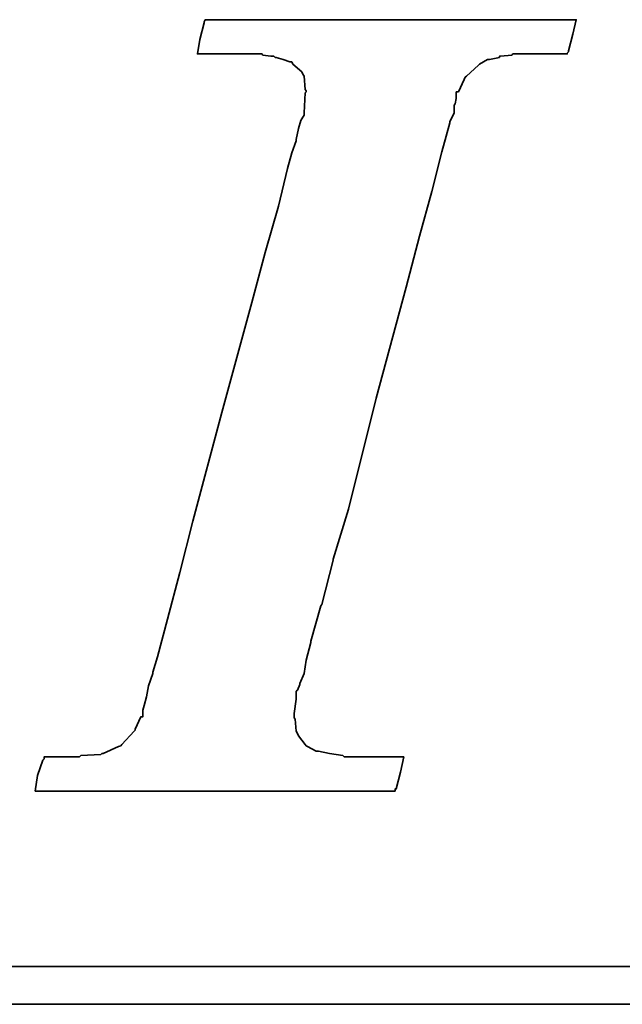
# Model space of a CAD drawing. Extents: x 23 to 255, y 52 to 193.
# Tile 32 of 52: x 177.37 to 179.29, y 112.86 to 116.01. Entities that reach past the tile are written whole.
import ezdxf

# ---------------------------------------------------------------- set-up
doc = ezdxf.new("R2010")
doc.units = 0
doc.header["$LTSCALE"] = 3
doc.header["$MEASUREMENT"] = 0
doc.layers.add('DIM', color=4, linetype='CONTINUOUS')
doc.layers.add('layer 1', color=7, linetype='CONTINUOUS')

# ---------------------------------------------------------------- blocks, each defined once
blk = doc.blocks.new('TBI MOTION logo(完整正式版)')
at = {"layer": 'layer 1', "color": 22, "lineweight": 35}
for points, knots in [([(-40.59125, -7.94375), (-40.59125, -7.94375), (-40.97375, -7.94375), (-40.97375, -7.94375), (-40.97375, -7.94375), (-40.97375, -7.94375), (-41.38125, -7.94375), (-41.38125, -7.94375), (-41.38125, -7.94375), (-41.38125, -7.94375), (-41.54875, -7.94375), (-41.54875, -7.94375), (-41.54875, -7.94375), (-41.54875, -7.94375), (-41.59875, -7.94375), (-41.59875, -7.94375), (-41.59875, -7.94375), (-41.59875, -7.94375), (-41.88375, -7.94375), (-41.88375, -7.94375), (-41.88375, -7.94375), (-41.88375, -7.94375), (-41.90875, -7.91875), (-41.90875, -7.91875), (-41.90875, -7.91875), (-41.90875, -7.91875), (-42.19875, -7.87125), (-42.19875, -7.87125), (-42.19875, -7.87125), (-42.19875, -7.87125), (-42.43875, -7.82375), (-42.43875, -7.82375), (-42.43875, -7.82375), (-42.43875, -7.82375), (-42.45875, -7.82375), (-42.45875, -7.82375), (-42.45875, -7.82375), (-42.45875, -7.82375), (-42.48625, -7.82375), (-42.48625, -7.82375), (-42.48625, -7.82375), (-42.48625, -7.82375), (-42.67625, -7.72375), (-42.67625, -7.72375), (-42.67625, -7.72375), (-42.67625, -7.72375), (-42.70125, -7.70375), (-42.70125, -7.70375), (-42.70125, -7.70375), (-42.70125, -7.70375), (-42.72375, -7.67875), (-42.72375, -7.67875), (-42.72375, -7.67875), (-42.72375, -7.67875), (-42.86875, -7.48875), (-42.86875, -7.48875), (-42.86875, -7.48875), (-42.86875, -7.48875), (-42.89375, -7.43875), (-42.89375, -7.43875), (-42.89375, -7.43875), (-42.89375, -7.43875), (-42.91875, -7.38875), (-42.91875, -7.38875), (-42.91875, -7.38875), (-42.91875, -7.38875), (-42.93875, -7.12875), (-42.93875, -7.12875), (-42.93875, -7.12875), (-42.93875, -7.12875), (-42.96375, -7.10375), (-42.96375, -7.10375), (-42.96375, -7.10375), (-42.96375, -7.10375), (-42.96375, -7.05375), (-42.96375, -7.05375), (-42.96375, -7.05375), (-42.96375, -7.05375), (-42.96375, -7.00875), (-42.96375, -7.00875), (-42.96375, -7.00875), (-42.96375, -7.00875), (-42.91875, -6.69625), (-42.91875, -6.69625), (-42.91875, -6.69625), (-42.91875, -6.69625), (-42.91875, -6.62375), (-42.91875, -6.62375), (-42.91875, -6.62375), (-42.91875, -6.62375), (-42.91875, -6.59625), (-42.91875, -6.59625), (-42.91875, -6.59625), (-42.91875, -6.59625), (-42.91875, -6.57375), (-42.91875, -6.57375), (-42.91875, -6.57375), (-42.91875, -6.57375), (-42.91875, -6.52875), (-42.91875, -6.52875), (-42.91875, -6.52875), (-42.91875, -6.52875), (-42.89375, -6.50375), (-42.89375, -6.50375), (-42.89375, -6.50375), (-42.89375, -6.50375), (-42.84375, -6.38375), (-42.84375, -6.38375), (-42.84375, -6.38375), (-42.84375, -6.38375), (-42.84375, -6.35875), (-42.84375, -6.35875), (-42.84375, -6.35875), (-42.84375, -6.35875), (-42.74625, -6.14375), (-42.74625, -6.14375), (-42.74625, -6.14375), (-42.74625, -6.14375), (-42.70125, -5.85375), (-42.70125, -5.85375), (-42.70125, -5.85375), (-42.70125, -5.85375), (-42.60375, -5.47125), (-42.60375, -5.47125), (-42.60375, -5.47125), (-42.60375, -5.47125), (-42.60375, -5.44875), (-42.60375, -5.44875), (-42.60375, -5.44875), (-42.60375, -5.44875), (-42.38875, -4.67875), (-42.38875, -4.67875), (-42.38875, -4.67875), (-42.38875, -4.67875), (-42.36375, -4.65375), (-42.36375, -4.65375), (-42.36375, -4.65375), (-42.36375, -4.65375), (-42.12375, -3.69625), (-42.12375, -3.69625), (-42.12375, -3.69625), (-42.12375, -3.69625), (-42.12375, -3.67374), (-42.12375, -3.67374), (-42.12375, -3.67374), (-42.12375, -3.67374), (-41.78875, -2.59374), (-41.78875, -2.59374), (-41.78875, -2.59374), (-41.78875, -2.59374), (-41.18875, -0.19375), (-41.18875, -0.19375), (-41.18875, -0.19375), (-41.18875, -0.19375), (-40.54375, 2.20624), (-40.54375, 2.20624), (-40.54375, 2.20624), (-40.54375, 2.20624), (-40.25375, 3.30875), (-40.25375, 3.30875), (-40.25375, 3.30875), (-40.25375, 3.30875), (-39.98875, 4.27125), (-39.98875, 4.27125), (-39.98875, 4.27125), (-39.98875, 4.27125), (-39.77375, 5.13125), (-39.77375, 5.13125), (-39.77375, 5.13125), (-39.77375, 5.13125), (-39.67875, 5.47125), (-39.67875, 5.47125), (-39.67875, 5.47125), (-39.67875, 5.47125), (-39.60375, 5.75625), (-39.60375, 5.75625), (-39.60375, 5.75625), (-39.60375, 5.75625), (-39.60375, 5.78125), (-39.60375, 5.78125), (-39.60375, 5.78125), (-39.60375, 5.78125), (-39.50875, 5.97125), (-39.50875, 5.97125), (-39.50875, 5.97125), (-39.50875, 5.97125), (-39.50875, 6.13875), (-39.50875, 6.13875), (-39.50875, 6.13875), (-39.50875, 6.13875), (-39.48625, 6.16625), (-39.48625, 6.16625), (-39.48625, 6.16625), (-39.48625, 6.16625), (-39.46125, 6.28625), (-39.46125, 6.28625), (-39.46125, 6.28625), (-39.46125, 6.28625), (-39.46125, 6.42625), (-39.46125, 6.42625), (-39.46125, 6.42625), (-39.46125, 6.42625), (-39.41375, 6.42625), (-39.41375, 6.42625), (-39.41375, 6.42625), (-39.41375, 6.42625), (-39.29375, 6.69125), (-39.29375, 6.69125), (-39.29375, 6.69125), (-39.29375, 6.69125), (-39.26875, 6.74125), (-39.26875, 6.74125), (-39.26875, 6.74125), (-39.26875, 6.74125), (-39.24375, 6.76625), (-39.24375, 6.76625), (-39.24375, 6.76625), (-39.24375, 6.76625), (-38.98375, 7.00624), (-38.98375, 7.00624), (-38.98375, 7.00624), (-38.98375, 7.00624), (-38.95625, 7.02624), (-38.95625, 7.02624), (-38.95625, 7.02624), (-38.95625, 7.02624), (-38.78875, 7.12624), (-38.78875, 7.12624), (-38.78875, 7.12624), (-38.78875, 7.12624), (-38.76375, 7.12624), (-38.76375, 7.12624), (-38.76375, 7.12624), (-38.76375, 7.12624), (-38.74375, 7.12624), (-38.74375, 7.12624), (-38.74375, 7.12624), (-38.74375, 7.12624), (-38.52875, 7.17125), (-38.52875, 7.17125), (-38.52875, 7.17125), (-38.52875, 7.17125), (-38.52875, 7.19624), (-38.52875, 7.19624), (-38.52875, 7.19624), (-38.52875, 7.19624), (-38.50375, 7.19624), (-38.50375, 7.19624), (-38.50375, 7.19624), (-38.50375, 7.19624), (-38.26125, 7.21875), (-38.26125, 7.21875), (-38.26125, 7.21875), (-38.26125, 7.21875), (-38.23875, 7.24624), (-38.23875, 7.24624), (-38.23875, 7.24624), (-38.23875, 7.24624), (-38.21625, 7.24624), (-38.21625, 7.24624), (-38.21625, 7.24624), (-38.21625, 7.24624), (-38.18875, 7.24624), (-38.18875, 7.24624), (-38.18875, 7.24624), (-38.18875, 7.24624), (-37.90375, 7.24624), (-37.90375, 7.24624), (-37.90375, 7.24624), (-37.90375, 7.24624), (-37.85375, 7.24624), (-37.85375, 7.24624), (-37.85375, 7.24624), (-37.85375, 7.24624), (-37.75875, 7.24624), (-37.75875, 7.24624), (-37.75875, 7.24624), (-37.75875, 7.24624), (-37.42375, 7.24624), (-37.42375, 7.24624), (-37.42375, 7.24624), (-37.42375, 7.24624), (-37.08875, 7.24624), (-37.08875, 7.24624), (-37.08875, 7.24624), (-37.08875, 7.24624), (-37.06375, 7.24624), (-37.06375, 7.24624), (-37.06375, 7.24624), (-37.06375, 7.24624), (-37.06375, 7.26624), (-37.06375, 7.26624), (-37.06375, 7.26624), (-37.06375, 7.26624), (-37.03875, 7.29125), (-37.03875, 7.29125), (-37.03875, 7.29125), (-37.03875, 7.29125), (-37.03875, 7.31625), (-37.03875, 7.31625), (-37.03875, 7.31625), (-37.03875, 7.31625), (-36.94125, 7.67625), (-36.94125, 7.67625), (-36.94125, 7.67625), (-36.94125, 7.67625), (-36.86875, 7.98625), (-36.86875, 7.98625), (-36.86875, 7.98625), (-36.86875, 7.98625), (-36.98875, 7.98625), (-36.98875, 7.98625), (-36.98875, 7.98625), (-36.98875, 7.98625), (-37.42375, 7.98625), (-37.42375, 7.98625), (-37.42375, 7.98625), (-37.42375, 7.98625), (-37.94875, 7.98625), (-37.94875, 7.98625), (-37.94875, 7.98625), (-37.94875, 7.98625), (-38.57375, 7.98625), (-38.57375, 7.98625), (-38.57375, 7.98625), (-38.57375, 7.98625), (-39.29375, 7.98625), (-39.29375, 7.98625), (-39.29375, 7.98625), (-39.29375, 7.98625), (-40.82875, 7.98625), (-40.82875, 7.98625), (-40.82875, 7.98625), (-40.82875, 7.98625), (-42.36375, 7.98625), (-42.36375, 7.98625), (-42.36375, 7.98625), (-42.36375, 7.98625), (-43.08375, 7.98625), (-43.08375, 7.98625), (-43.08375, 7.98625), (-43.08375, 7.98625), (-43.70875, 7.98625), (-43.70875, 7.98625), (-43.70875, 7.98625), (-43.70875, 7.98625), (-44.23375, 7.98625), (-44.23375, 7.98625), (-44.23375, 7.98625), (-44.23375, 7.98625), (-44.66875, 7.98625), (-44.66875, 7.98625), (-44.66875, 7.98625), (-44.66875, 7.98625), (-44.88375, 7.98625), (-44.88375, 7.98625), (-44.88375, 7.98625), (-44.88375, 7.98625), (-44.90875, 7.94125), (-44.90875, 7.94125), (-44.90875, 7.94125), (-44.90875, 7.94125), (-44.90875, 7.91625), (-44.90875, 7.91625), (-44.90875, 7.91625), (-44.90875, 7.91625), (-45.00375, 7.55625), (-45.00375, 7.55625), (-45.00375, 7.55625), (-45.00375, 7.55625), (-45.05375, 7.24624), (-45.05375, 7.24624), (-45.05375, 7.24624), (-45.05375, 7.24624), (-44.61875, 7.24624), (-44.61875, 7.24624), (-44.61875, 7.24624), (-44.61875, 7.24624), (-44.11375, 7.24624), (-44.11375, 7.24624), (-44.11375, 7.24624), (-44.11375, 7.24624), (-43.99375, 7.24624), (-43.99375, 7.24624), (-43.99375, 7.24624), (-43.99375, 7.24624), (-43.94625, 7.24624), (-43.94625, 7.24624), (-43.94625, 7.24624), (-43.94625, 7.24624), (-43.92374, 7.24624), (-43.92374, 7.24624), (-43.92374, 7.24624), (-43.92374, 7.24624), (-43.65875, 7.24624), (-43.65875, 7.24624), (-43.65875, 7.24624), (-43.65875, 7.24624), (-43.63875, 7.21875), (-43.63875, 7.21875), (-43.63875, 7.21875), (-43.63875, 7.21875), (-43.46875, 7.19624), (-43.46875, 7.19624), (-43.46875, 7.19624), (-43.46875, 7.19624), (-43.39875, 7.19624), (-43.39875, 7.19624), (-43.39875, 7.19624), (-43.39875, 7.19624), (-43.37125, 7.17125), (-43.37125, 7.17125), (-43.37125, 7.17125), (-43.37125, 7.17125), (-43.34875, 7.17125), (-43.34875, 7.17125), (-43.34875, 7.17125), (-43.34875, 7.17125), (-43.20375, 7.12624), (-43.20375, 7.12624), (-43.20375, 7.12624), (-43.20375, 7.12624), (-43.05875, 7.07624), (-43.05875, 7.07624), (-43.05875, 7.07624), (-43.05875, 7.07624), (-43.01375, 7.07624), (-43.01375, 7.07624), (-43.01375, 7.07624), (-43.01375, 7.07624), (-42.98875, 7.02624), (-42.98875, 7.02624), (-42.98875, 7.02624), (-42.98875, 7.02624), (-42.79875, 6.86125), (-42.79875, 6.86125), (-42.79875, 6.86125), (-42.79875, 6.86125), (-42.77375, 6.81125), (-42.77375, 6.81125), (-42.77375, 6.81125), (-42.77375, 6.81125), (-42.74625, 6.76625), (-42.74625, 6.76625), (-42.74625, 6.76625), (-42.74625, 6.76625), (-42.72375, 6.47625), (-42.72375, 6.47625), (-42.72375, 6.47625), (-42.72375, 6.47625), (-42.70125, 6.45124), (-42.70125, 6.45124), (-42.70125, 6.45124), (-42.70125, 6.45124), (-42.70125, 6.42625), (-42.70125, 6.42625), (-42.70125, 6.42625), (-42.70125, 6.42625), (-42.72375, 6.40625), (-42.72375, 6.40625), (-42.72375, 6.40625), (-42.72375, 6.40625), (-42.74625, 5.97125), (-42.74625, 5.97125), (-42.74625, 5.97125), (-42.74625, 5.97125), (-42.74625, 5.94625), (-42.74625, 5.94625), (-42.74625, 5.94625), (-42.74625, 5.94625), (-42.74625, 5.92625), (-42.74625, 5.92625), (-42.74625, 5.92625), (-42.74625, 5.92625), (-42.77375, 5.87625), (-42.77375, 5.87625), (-42.77375, 5.87625), (-42.77375, 5.87625), (-42.81875, 5.80625), (-42.81875, 5.80625), (-42.81875, 5.80625), (-42.81875, 5.80625), (-42.86875, 5.63625), (-42.86875, 5.63625), (-42.86875, 5.63625), (-42.86875, 5.63625), (-42.91875, 5.39625), (-42.91875, 5.39625), (-42.91875, 5.39625), (-42.91875, 5.39625), (-42.91875, 5.37124), (-42.91875, 5.37124), (-42.91875, 5.37124), (-42.91875, 5.37124), (-43.01375, 5.10874), (-43.01375, 5.10874), (-43.01375, 5.10874), (-43.01375, 5.10874), (-43.10875, 4.77124), (-43.10875, 4.77124), (-43.10875, 4.77124), (-43.10875, 4.77124), (-43.29875, 3.95625), (-43.29875, 3.95625), (-43.29875, 3.95625), (-43.29875, 3.95625), (-43.58875, 2.95125), (-43.58875, 2.95125), (-43.58875, 2.95125), (-43.58875, 2.95125), (-43.87375, 1.87125), (-43.87375, 1.87125), (-43.87375, 1.87125), (-43.87375, 1.87125), (-44.52625, -0.50374), (-44.52625, -0.50374), (-44.52625, -0.50374), (-44.52625, -0.50374), (-45.14875, -2.85375), (-45.14875, -2.85375), (-45.14875, -2.85375), (-45.14875, -2.85375), (-45.43375, -3.95875), (-45.43375, -3.95875), (-45.43375, -3.95875), (-45.43375, -3.95875), (-45.69875, -4.96875), (-45.69875, -4.96875), (-45.69875, -4.96875), (-45.69875, -4.96875), (-45.91375, -5.78375), (-45.91375, -5.78375), (-45.91375, -5.78375), (-45.91375, -5.78375), (-46.01375, -6.11875), (-46.01375, -6.11875), (-46.01375, -6.11875), (-46.01375, -6.11875), (-46.01375, -6.14375), (-46.01375, -6.14375), (-46.01375, -6.14375), (-46.01375, -6.14375), (-46.10875, -6.40875), (-46.10875, -6.40875), (-46.10875, -6.40875), (-46.10875, -6.40875), (-46.15375, -6.64875), (-46.15375, -6.64875), (-46.15375, -6.64875), (-46.15375, -6.64875), (-46.20375, -6.83875), (-46.20375, -6.83875), (-46.20375, -6.83875), (-46.20375, -6.83875), (-46.22875, -6.93375), (-46.22875, -6.93375), (-46.22875, -6.93375), (-46.22875, -6.93375), (-46.22875, -7.07875), (-46.22875, -7.07875), (-46.22875, -7.07875), (-46.22875, -7.07875), (-46.27375, -7.07875), (-46.27375, -7.07875), (-46.27375, -7.07875), (-46.27375, -7.07875), (-46.39375, -7.34375), (-46.39375, -7.34375), (-46.39375, -7.34375), (-46.39375, -7.34375), (-46.39375, -7.36875), (-46.39375, -7.36875), (-46.39375, -7.36875), (-46.39375, -7.36875), (-46.42125, -7.38875), (-46.42125, -7.38875), (-46.42125, -7.38875), (-46.42125, -7.38875), (-46.68375, -7.67875), (-46.68375, -7.67875), (-46.68375, -7.67875), (-46.68375, -7.67875), (-46.70875, -7.70375), (-46.70875, -7.70375), (-46.70875, -7.70375), (-46.70875, -7.70375), (-46.75375, -7.72375), (-46.75375, -7.72375), (-46.75375, -7.72375), (-46.75375, -7.72375), (-47.08875, -7.87125), (-47.08875, -7.87125), (-47.08875, -7.87125), (-47.08875, -7.87125), (-47.11625, -7.87125), (-47.11625, -7.87125), (-47.11625, -7.87125), (-47.11625, -7.87125), (-47.13875, -7.89375), (-47.13875, -7.89375), (-47.13875, -7.89375), (-47.13875, -7.89375), (-47.56875, -7.91875), (-47.56875, -7.91875), (-47.56875, -7.91875), (-47.56875, -7.91875), (-47.59625, -7.94375), (-47.59625, -7.94375), (-47.59625, -7.94375), (-47.59625, -7.94375), (-47.64375, -7.94375), (-47.64375, -7.94375), (-47.64375, -7.94375), (-47.64375, -7.94375), (-47.73625, -7.94375), (-47.73625, -7.94375), (-47.73625, -7.94375), (-47.73625, -7.94375), (-48.07375, -7.94375), (-48.07375, -7.94375), (-48.07375, -7.94375), (-48.07375, -7.94375), (-48.36125, -7.94375), (-48.36125, -7.94375), (-48.36125, -7.94375), (-48.36125, -7.94375), (-48.36125, -7.96625), (-48.36125, -7.96625), (-48.36125, -7.96625), (-48.36125, -7.96625), (-48.36125, -7.99125), (-48.36125, -7.99125), (-48.36125, -7.99125), (-48.36125, -7.99125), (-48.38875, -8.01375), (-48.38875, -8.01375), (-48.38875, -8.01375), (-48.38875, -8.01375), (-48.50875, -8.34875), (-48.50875, -8.34875), (-48.50875, -8.34875), (-48.50875, -8.34875), (-48.55375, -8.68625), (-48.55375, -8.68625), (-48.55375, -8.68625), (-48.55375, -8.68625), (-48.45875, -8.68625), (-48.45875, -8.68625), (-48.45875, -8.68625), (-48.45875, -8.68625), (-48.07375, -8.68625), (-48.07375, -8.68625), (-48.07375, -8.68625), (-48.07375, -8.68625), (-47.52375, -8.68625), (-47.52375, -8.68625), (-47.52375, -8.68625), (-47.52375, -8.68625), (-46.92375, -8.68625), (-46.92375, -8.68625), (-46.92375, -8.68625), (-46.92375, -8.68625), (-46.25375, -8.68625), (-46.25375, -8.68625), (-46.25375, -8.68625), (-46.25375, -8.68625), (-46.20375, -8.68625), (-46.20375, -8.68625), (-46.20375, -8.68625), (-46.20375, -8.68625), (-44.71375, -8.68625), (-44.71375, -8.68625), (-44.71375, -8.68625), (-44.71375, -8.68625), (-43.22875, -8.68625), (-43.22875, -8.68625), (-43.22875, -8.68625), (-43.22875, -8.68625), (-42.55875, -8.68625), (-42.55875, -8.68625), (-42.55875, -8.68625), (-42.55875, -8.68625), (-42.50875, -8.68625), (-42.50875, -8.68625), (-42.50875, -8.68625), (-42.50875, -8.68625), (-41.93375, -8.68625), (-41.93375, -8.68625), (-41.93375, -8.68625), (-41.93375, -8.68625), (-41.38125, -8.68625), (-41.38125, -8.68625), (-41.38125, -8.68625), (-41.38125, -8.68625), (-40.97375, -8.68625), (-40.97375, -8.68625), (-40.97375, -8.68625), (-40.97375, -8.68625), (-40.78125, -8.68625), (-40.78125, -8.68625), (-40.78125, -8.68625), (-40.78125, -8.68625), (-40.78125, -8.63875), (-40.78125, -8.63875), (-40.78125, -8.63875), (-40.78125, -8.63875), (-40.75875, -8.63875), (-40.75875, -8.63875), (-40.75875, -8.63875), (-40.75875, -8.63875), (-40.66375, -8.27875), (-40.66375, -8.27875), (-40.66375, -8.27875), (-40.66375, -8.27875), (-40.59125, -7.94375), (-40.59125, -7.94375)], [0, 0, 0, 0, 0.00558659, 0.00558659, 0.00558659, 0.00558659, 0.01117318, 0.01117318, 0.01117318, 0.01117318, 0.01675978, 0.01675978, 0.01675978, 0.01675978, 0.02234637, 0.02234637, 0.02234637, 0.02234637, 0.02793296, 0.02793296, 0.02793296, 0.02793296, 0.03351955, 0.03351955, 0.03351955, 0.03351955, 0.03910615, 0.03910615, 0.03910615, 0.03910615, 0.04469274, 0.04469274, 0.04469274, 0.04469274, 0.05027933, 0.05027933, 0.05027933, 0.05027933, 0.05586592, 0.05586592, 0.05586592, 0.05586592, 0.06145251, 0.06145251, 0.06145251, 0.06145251, 0.06703911, 0.06703911, 0.06703911, 0.06703911, 0.0726257, 0.0726257, 0.0726257, 0.0726257, 0.07821229, 0.07821229, 0.07821229, 0.07821229, 0.08379888, 0.08379888, 0.08379888, 0.08379888, 0.08938547, 0.08938547, 0.08938547, 0.08938547, 0.09497207, 0.09497207, 0.09497207, 0.09497207, 0.10055866, 0.10055866, 0.10055866, 0.10055866, 0.10614525, 0.10614525, 0.10614525, 0.10614525, 0.11173184, 0.11173184, 0.11173184, 0.11173184, 0.11731844, 0.11731844, 0.11731844, 0.11731844, 0.12290503, 0.12290503, 0.12290503, 0.12290503, 0.12849162, 0.12849162, 0.12849162, 0.12849162, 0.13407821, 0.13407821, 0.13407821, 0.13407821, 0.1396648, 0.1396648, 0.1396648, 0.1396648, 0.1452514, 0.1452514, 0.1452514, 0.1452514, 0.15083799, 0.15083799, 0.15083799, 0.15083799, 0.15642458, 0.15642458, 0.15642458, 0.15642458, 0.16201117, 0.16201117, 0.16201117, 0.16201117, 0.16759777, 0.16759777, 0.16759777, 0.16759777, 0.17318436, 0.17318436, 0.17318436, 0.17318436, 0.17877095, 0.17877095, 0.17877095, 0.17877095, 0.18435754, 0.18435754, 0.18435754, 0.18435754, 0.18994413, 0.18994413, 0.18994413, 0.18994413, 0.19553073, 0.19553073, 0.19553073, 0.19553073, 0.20111732, 0.20111732, 0.20111732, 0.20111732, 0.20670391, 0.20670391, 0.20670391, 0.20670391, 0.2122905, 0.2122905, 0.2122905, 0.2122905, 0.21787709, 0.21787709, 0.21787709, 0.21787709, 0.22346369, 0.22346369, 0.22346369, 0.22346369, 0.22905028, 0.22905028, 0.22905028, 0.22905028, 0.23463687, 0.23463687, 0.23463687, 0.23463687, 0.24022346, 0.24022346, 0.24022346, 0.24022346, 0.24581006, 0.24581006, 0.24581006, 0.24581006, 0.25139665, 0.25139665, 0.25139665, 0.25139665, 0.25698324, 0.25698324, 0.25698324, 0.25698324, 0.26256983, 0.26256983, 0.26256983, 0.26256983, 0.26815642, 0.26815642, 0.26815642, 0.26815642, 0.27374302, 0.27374302, 0.27374302, 0.27374302, 0.27932961, 0.27932961, 0.27932961, 0.27932961, 0.2849162, 0.2849162, 0.2849162, 0.2849162, 0.29050279, 0.29050279, 0.29050279, 0.29050279, 0.29608939, 0.29608939, 0.29608939, 0.29608939, 0.30167598, 0.30167598, 0.30167598, 0.30167598, 0.30726257, 0.30726257, 0.30726257, 0.30726257, 0.31284916, 0.31284916, 0.31284916, 0.31284916, 0.31843575, 0.31843575, 0.31843575, 0.31843575, 0.32402235, 0.32402235, 0.32402235, 0.32402235, 0.32960894, 0.32960894, 0.32960894, 0.32960894, 0.33519553, 0.33519553, 0.33519553, 0.33519553, 0.34078212, 0.34078212, 0.34078212, 0.34078212, 0.34636872, 0.34636872, 0.34636872, 0.34636872, 0.35195531, 0.35195531, 0.35195531, 0.35195531, 0.3575419, 0.3575419, 0.3575419, 0.3575419, 0.36312849, 0.36312849, 0.36312849, 0.36312849, 0.36871508, 0.36871508, 0.36871508, 0.36871508, 0.37430168, 0.37430168, 0.37430168, 0.37430168, 0.37988827, 0.37988827, 0.37988827, 0.37988827, 0.38547486, 0.38547486, 0.38547486, 0.38547486, 0.39106145, 0.39106145, 0.39106145, 0.39106145, 0.39664804, 0.39664804, 0.39664804, 0.39664804, 0.40223464, 0.40223464, 0.40223464, 0.40223464, 0.40782123, 0.40782123, 0.40782123, 0.40782123, 0.41340782, 0.41340782, 0.41340782, 0.41340782, 0.41899441, 0.41899441, 0.41899441, 0.41899441, 0.42458101, 0.42458101, 0.42458101, 0.42458101, 0.4301676, 0.4301676, 0.4301676, 0.4301676, 0.43575419, 0.43575419, 0.43575419, 0.43575419, 0.44134078, 0.44134078, 0.44134078, 0.44134078, 0.44692737, 0.44692737, 0.44692737, 0.44692737, 0.45251397, 0.45251397, 0.45251397, 0.45251397, 0.45810056, 0.45810056, 0.45810056, 0.45810056, 0.46368715, 0.46368715, 0.46368715, 0.46368715, 0.46927374, 0.46927374, 0.46927374, 0.46927374, 0.47486034, 0.47486034, 0.47486034, 0.47486034, 0.48044693, 0.48044693, 0.48044693, 0.48044693, 0.48603352, 0.48603352, 0.48603352, 0.48603352, 0.49162011, 0.49162011, 0.49162011, 0.49162011, 0.4972067, 0.4972067, 0.4972067, 0.4972067, 0.5027933, 0.5027933, 0.5027933, 0.5027933, 0.50837989, 0.50837989, 0.50837989, 0.50837989, 0.51396648, 0.51396648, 0.51396648, 0.51396648, 0.51955307, 0.51955307, 0.51955307, 0.51955307, 0.52513966, 0.52513966, 0.52513966, 0.52513966, 0.53072626, 0.53072626, 0.53072626, 0.53072626, 0.53631285, 0.53631285, 0.53631285, 0.53631285, 0.54189944, 0.54189944, 0.54189944, 0.54189944, 0.54748603, 0.54748603, 0.54748603, 0.54748603, 0.55307263, 0.55307263, 0.55307263, 0.55307263, 0.55865922, 0.55865922, 0.55865922, 0.55865922, 0.56424581, 0.56424581, 0.56424581, 0.56424581, 0.5698324, 0.5698324, 0.5698324, 0.5698324, 0.57541899, 0.57541899, 0.57541899, 0.57541899, 0.58100559, 0.58100559, 0.58100559, 0.58100559, 0.58659218, 0.58659218, 0.58659218, 0.58659218, 0.59217877, 0.59217877, 0.59217877, 0.59217877, 0.59776536, 0.59776536, 0.59776536, 0.59776536, 0.60335196, 0.60335196, 0.60335196, 0.60335196, 0.60893855, 0.60893855, 0.60893855, 0.60893855, 0.61452514, 0.61452514, 0.61452514, 0.61452514, 0.62011173, 0.62011173, 0.62011173, 0.62011173, 0.62569832, 0.62569832, 0.62569832, 0.62569832, 0.63128492, 0.63128492, 0.63128492, 0.63128492, 0.63687151, 0.63687151, 0.63687151, 0.63687151, 0.6424581, 0.6424581, 0.6424581, 0.6424581, 0.64804469, 0.64804469, 0.64804469, 0.64804469, 0.65363128, 0.65363128, 0.65363128, 0.65363128, 0.65921788, 0.65921788, 0.65921788, 0.65921788, 0.66480447, 0.66480447, 0.66480447, 0.66480447, 0.67039106, 0.67039106, 0.67039106, 0.67039106, 0.67597765, 0.67597765, 0.67597765, 0.67597765, 0.68156425, 0.68156425, 0.68156425, 0.68156425, 0.68715084, 0.68715084, 0.68715084, 0.68715084, 0.69273743, 0.69273743, 0.69273743, 0.69273743, 0.69832402, 0.69832402, 0.69832402, 0.69832402, 0.70391061, 0.70391061, 0.70391061, 0.70391061, 0.70949721, 0.70949721, 0.70949721, 0.70949721, 0.7150838, 0.7150838, 0.7150838, 0.7150838, 0.72067039, 0.72067039, 0.72067039, 0.72067039, 0.72625698, 0.72625698, 0.72625698, 0.72625698, 0.73184358, 0.73184358, 0.73184358, 0.73184358, 0.73743017, 0.73743017, 0.73743017, 0.73743017, 0.74301676, 0.74301676, 0.74301676, 0.74301676, 0.74860335, 0.74860335, 0.74860335, 0.74860335, 0.75418994, 0.75418994, 0.75418994, 0.75418994, 0.75977654, 0.75977654, 0.75977654, 0.75977654, 0.76536313, 0.76536313, 0.76536313, 0.76536313, 0.77094972, 0.77094972, 0.77094972, 0.77094972, 0.77653631, 0.77653631, 0.77653631, 0.77653631, 0.78212291, 0.78212291, 0.78212291, 0.78212291, 0.7877095, 0.7877095, 0.7877095, 0.7877095, 0.79329609, 0.79329609, 0.79329609, 0.79329609, 0.79888268, 0.79888268, 0.79888268, 0.79888268, 0.80446927, 0.80446927, 0.80446927, 0.80446927, 0.81005587, 0.81005587, 0.81005587, 0.81005587, 0.81564246, 0.81564246, 0.81564246, 0.81564246, 0.82122905, 0.82122905, 0.82122905, 0.82122905, 0.82681564, 0.82681564, 0.82681564, 0.82681564, 0.83240223, 0.83240223, 0.83240223, 0.83240223, 0.83798883, 0.83798883, 0.83798883, 0.83798883, 0.84357542, 0.84357542, 0.84357542, 0.84357542, 0.84916201, 0.84916201, 0.84916201, 0.84916201, 0.8547486, 0.8547486, 0.8547486, 0.8547486, 0.8603352, 0.8603352, 0.8603352, 0.8603352, 0.86592179, 0.86592179, 0.86592179, 0.86592179, 0.87150838, 0.87150838, 0.87150838, 0.87150838, 0.87709497, 0.87709497, 0.87709497, 0.87709497, 0.88268156, 0.88268156, 0.88268156, 0.88268156, 0.88826816, 0.88826816, 0.88826816, 0.88826816, 0.89385475, 0.89385475, 0.89385475, 0.89385475, 0.89944134, 0.89944134, 0.89944134, 0.89944134, 0.90502793, 0.90502793, 0.90502793, 0.90502793, 0.91061453, 0.91061453, 0.91061453, 0.91061453, 0.91620112, 0.91620112, 0.91620112, 0.91620112, 0.92178771, 0.92178771, 0.92178771, 0.92178771, 0.9273743, 0.9273743, 0.9273743, 0.9273743, 0.93296089, 0.93296089, 0.93296089, 0.93296089, 0.93854749, 0.93854749, 0.93854749, 0.93854749, 0.94413408, 0.94413408, 0.94413408, 0.94413408, 0.94972067, 0.94972067, 0.94972067, 0.94972067, 0.95530726, 0.95530726, 0.95530726, 0.95530726, 0.96089385, 0.96089385, 0.96089385, 0.96089385, 0.96648045, 0.96648045, 0.96648045, 0.96648045, 0.97206704, 0.97206704, 0.97206704, 0.97206704, 0.97765363, 0.97765363, 0.97765363, 0.97765363, 0.98324022, 0.98324022, 0.98324022, 0.98324022, 0.98882682, 0.98882682, 0.98882682, 0.98882682, 0.99441341, 0.99441341, 0.99441341, 0.99441341, 1, 1, 1, 1]), ([(75.90875, -9.47875), (75.90875, -9.47875), (75.90875, -12.28625), (75.90875, -12.28625), (75.90875, -12.28625), (75.90875, -12.28625), (75.90875, -12.47875), (75.90875, -12.47875), (75.90875, -12.47875), (75.90875, -12.47875), (75.71625, -12.47875), (75.71625, -12.47875), (75.71625, -12.47875), (75.71625, -12.47875), (-88.32875, -12.47875), (-88.32875, -12.47875), (-88.32875, -12.47875), (-88.32875, -12.47875), (-88.32875, -13.29375), (-88.32875, -13.29375), (-88.32875, -13.29375), (-88.32875, -13.29375), (82.89125, -13.29375), (82.89125, -13.29375), (82.89125, -13.29375), (82.89125, -13.29375), (75.90875, -9.47875), (75.90875, -9.47875)], [0, 0, 0, 0, 0.14285714, 0.14285714, 0.14285714, 0.14285714, 0.28571429, 0.28571429, 0.28571429, 0.28571429, 0.42857143, 0.42857143, 0.42857143, 0.42857143, 0.57142857, 0.57142857, 0.57142857, 0.57142857, 0.71428571, 0.71428571, 0.71428571, 0.71428571, 0.85714286, 0.85714286, 0.85714286, 0.85714286, 1, 1, 1, 1])]:
    blk.add_open_spline(points, degree=3, knots=knots, dxfattribs=at)

msp = doc.modelspace()

# ---------------------------------------------------------------- block references
at = {"layer": 'DIM', "color": 7, "xscale": 0.1478062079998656, "yscale": 0.1478062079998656, "zscale": 0.1478062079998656}
msp.add_blockref('TBI MOTION logo(完整正式版)', (184.5925, 114.8298), dxfattribs=at)

doc.saveas('drawing.dxf')
